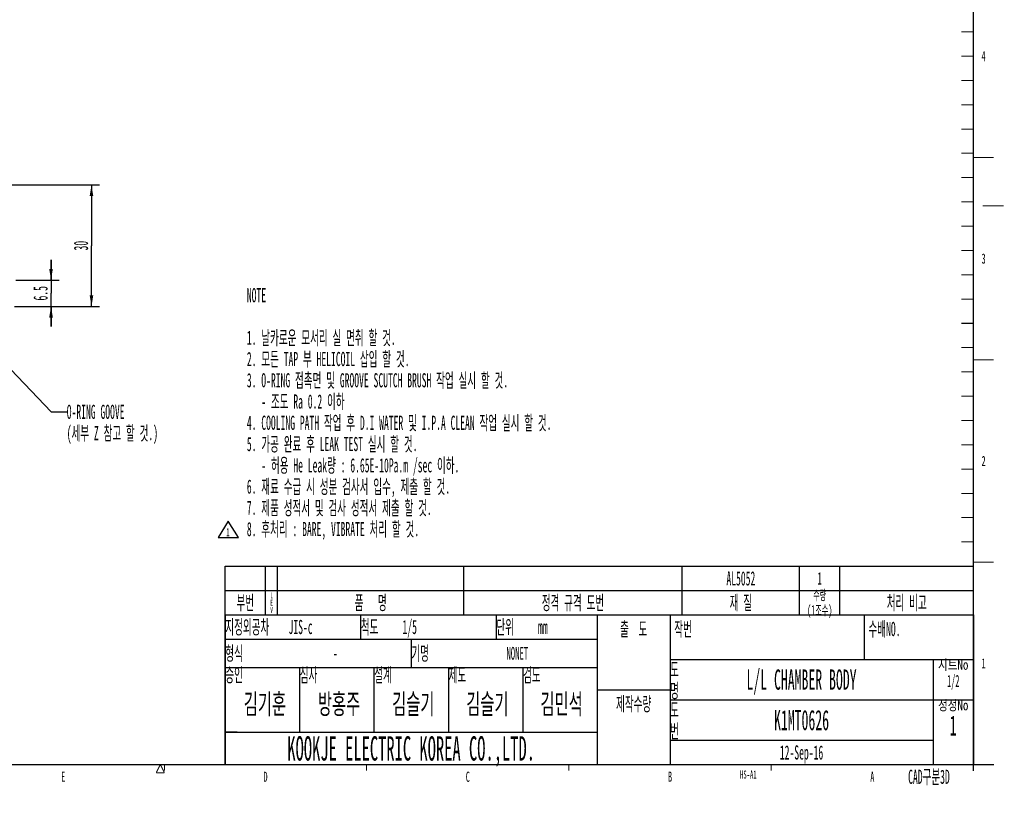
# Model space of a CAD drawing. Header units: millimetres. Extents: x -1 to 4195, y -1 to 2965.
# Tile 6 of 18: x 2976 to 4193, y 2 to 970. Entities that reach past the tile are written whole.
import ezdxf

# ---------------------------------------------------------------- set-up
doc = ezdxf.new("R2010")
doc.units = ezdxf.units.MM
doc.header["$LTSCALE"] = 231.275
doc.layers.get('0').update_dxf_attribs({"linetype": 'CONTINUOUS'})
doc.styles.get("Standard").update_dxf_attribs({"font": 'txt', "width": 0.5})
doc.styles.add('TEXTSTYLE_5', font='txt', dxfattribs={"width": 0.8})
doc.dimstyles.new('DIMSTYLE_10', dxfattribs={"dimtxt": 17.5, "dimasz": 13.8, "dimexe": 2, "dimexo": 1, "dimgap": 0.875, "dimtad": 1, "dimdec": 3, "dimlfac": 0.2, "dimdsep": 46, "dimtxsty": 'Standard', "dimblk": '_FILLED', "dimblk1": '_FILLED', "dimblk2": '_FILLED', "dimcen": 0.09, "dimadec": 3, "dimazin": 2, "dimtp": 0.2, "dimtm": 0.2, "dimtfac": 1, "dimtdec": 3, "dimtofl": 0, "dimtmove": 0, "dimatfit": 3, "dimldrblk": '_FILLED', "dimfxl": 0, "dimtolj": 1, "dimarcsym": 0})
doc.dimstyles.get("Standard").update_dxf_attribs({"dimtxt": 17.5, "dimasz": 13.8, "dimexe": 2, "dimexo": 1, "dimtad": 1, "dimdec": 3, "dimdsep": 46, "dimtxsty": 'Standard', "dimblk": '_FILLED', "dimblk1": '_FILLED', "dimblk2": '_FILLED', "dimcen": 0.09, "dimadec": 3, "dimazin": 2, "dimtol": 1, "dimtp": 0.05, "dimtm": 0.05, "dimtfac": 1, "dimtdec": 3, "dimtofl": 0, "dimtmove": 0, "dimatfit": 3, "dimldrblk": '_FILLED', "dimfxl": 0, "dimtolj": 1, "dimarcsym": 0})

# ---------------------------------------------------------------- blocks, each defined once
blk = doc.blocks.new('_FILLED')
at = {"color": 0, "linetype": 'ByBlock'}
blk.add_solid([(0, 0), (-1, 0.163), (-1, -0.163)], dxfattribs=at)
blk = doc.blocks.new('*D87')
at = {"color": 2, "linetype": 'Continuous'}
for p, q in [((3014.9, 648.4), (3014.9, 673.4)), ((3014.9, 673.4), (3014.9, 632.1)), ((2971.2, 648.4), (3024.9, 648.4)), ((3014.9, 590.9), (3014.9, 632.1)), ((2969.7, 615.9), (3024.9, 615.9)), ((3014.9, 615.9), (3014.9, 590.9))]:
    blk.add_line(p, q, dxfattribs=at)
at = {"color": 2, "linetype": 'Continuous', "xscale": 13.8, "yscale": 13.8, "zscale": 13.8}
for p, rotation in [((3014.9, 648.4), 270), ((3014.9, 615.9), 90)]:
    blk.add_blockref('_FILLED', p, dxfattribs=dict(at, rotation=rotation))
at = {"color": 2, "linetype": 'Continuous', "insert": (2993.1, 632.1), "char_height": 17.5, "width": 26.25, "attachment_point": 2, "rotation": 90, "line_spacing_factor": 0.9}
blk.add_mtext('6.5', dxfattribs=at)
blk = doc.blocks.new('*D90')
at = {"color": 2, "linetype": 'Continuous'}
for p, q in [((2956.3, 765.9), (3074.9, 765.9)), ((3064.9, 765.9), (3064.9, 690.9)), ((3064.9, 615.9), (3064.9, 690.9)), ((3001.8, 615.9), (3074.9, 615.9))]:
    blk.add_line(p, q, dxfattribs=at)
at = {"color": 2, "linetype": 'Continuous', "xscale": 13.8, "yscale": 13.8, "zscale": 13.8}
for p, rotation in [((3064.9, 765.9), 90), ((3064.9, 615.9), 270)]:
    blk.add_blockref('_FILLED', p, dxfattribs=dict(at, rotation=rotation))
at = {"color": 2, "linetype": 'Continuous', "insert": (3043.1, 690.9), "char_height": 17.5, "width": 17.5, "attachment_point": 2, "rotation": 90, "line_spacing_factor": 0.9}
blk.add_mtext('30', dxfattribs=at)
blk = doc.blocks.new('NAME_BL6', base_point=(3446.8, 142.7))
at = {"color": 2, "linetype": 'Continuous'}
for p, q in [((3230, 90), (3230, 105)), ((3245, 90), (3230, 90))]:
    blk.add_line(p, q, dxfattribs=at)
for s, height, width, p in [('NONET', 15.75, 0.5, (3577.8, 179.6)), ('-', 15.8, 0.5, (3363.6, 179.6)), ('김기훈', 25, 0.583333, (3253.1, 112.5)), ('방홍주', 25, 0.583333, (3344.8, 112.5)), ('김슬기', 25, 0.583333, (3436.5, 112.5)), ('김슬기', 25, 0.583333, (3528.1, 112.5)), ('김민석', 25, 0.583333, (3619.8, 112.5))]:
    blk.add_text(s, height=height, dxfattribs=dict(at, width=width)).set_placement(p)
blk = doc.blocks.new('REV_MARK_BL10', base_point=(3233.9, 340.6))
at = {"color": 2, "linetype": 'Continuous'}
for p, q in [((3233.9, 350.6), (3221.4, 330.6)), ((3246.4, 330.6), (3233.9, 350.6)), ((3221.4, 330.6), (3246.4, 330.6))]:
    blk.add_line(p, q, dxfattribs=at)
at = {"color": 2, "linetype": 'Continuous', "width": 0.5}
blk.add_text('1', height=10, dxfattribs=at).set_placement((3231.4, 332.1))

msp = doc.modelspace()

# ---------------------------------------------------------------- linework, layer by layer
at = {"color": 7, "linetype": 'Continuous'}
for p, q in [((4154.9999, 42.5), (4154.9999, 2934.9999)), ((3230, 235), (4154.9999, 235)), ((3230, 50), (3230, 235)), ((100.0001, 50), (4180, 50))]:
    msp.add_line(p, q, dxfattribs=at)
at = {"color": 2, "linetype": 'Continuous'}
for p, q in [((3230, 235), (3230, 295)), ((3230, 295), (4155, 295)), ((3280, 235), (3280, 295)), ((3295, 235), (3295, 295)), ((3525, 235), (3525, 295)), ((3795, 235), (3795, 295)), ((3940, 235), (3940, 295)), ((3990, 235), (3990, 295)), ((4155, 235), (4155, 295)), ((3230, 265), (4155, 265)), ((3230, 235), (3690, 235)), ((3230, 235), (3230, 205)), ((3230, 235), (4155, 235)), ((3397.5, 235), (3397.5, 205)), ((3565, 235), (3565, 205)), ((3690, 235), (3690, 205)), ((3690, 235), (3780, 235)), ((3690, 235), (3690, 50)), ((3779.9999, 235), (4154.9999, 235)), ((3779.9999, 235), (3779.9999, 180)), ((3779.9999, 235), (4154.9999, 235)), ((3779.9999, 235), (3779.9999, 180)), ((3780, 235), (3780, 50)), ((4019.9999, 235), (4019.9999, 180)), ((4019.9999, 235), (4019.9999, 180)), ((4154.9999, 235), (4154.9999, 180)), ((4154.9999, 235), (4154.9999, 180)), ((3230, 205), (3690, 205)), ((3230, 204.9999), (3690, 204.9999)), ((3230, 204.9999), (3230, 169.9999)), ((3230, 204.9999), (3690, 204.9999)), ((3230, 204.9999), (3230, 169.9999)), ((3460, 204.9999), (3460, 169.9999)), ((3460, 204.9999), (3460, 169.9999)), ((3690, 204.9999), (3690, 169.9999)), ((3690, 204.9999), (3690, 169.9999)), ((3779.9999, 180), (4154.9999, 180)), ((3779.9999, 180), (3779.9999, 50)), ((3779.9999, 180), (4154.9999, 180)), ((3779.9999, 180), (4154.9999, 180)), ((4104.9999, 180), (4104.9999, 50)), ((4154.9999, 180), (4154.9999, 50)), ((3230, 169.9999), (3690, 169.9999)), ((3230, 169.9999), (3230, 89.9999)), ((3230, 169.9999), (3690, 169.9999)), ((3230, 169.9999), (3690, 169.9999)), ((3322, 169.9999), (3322, 89.9999)), ((3414, 169.9999), (3414, 89.9999)), ((3414, 169.9999), (3598, 169.9999)), ((3414, 169.9999), (3414, 89.9999)), ((3506, 169.9999), (3506, 89.9999)), ((3506, 169.9999), (3506, 89.9999)), ((3598, 169.9999), (3598, 89.9999)), ((3598, 169.9999), (3598, 89.9999)), ((3690, 169.9999), (3690, 89.9999)), ((3690, 142.5), (3780, 142.5)), ((3779.9999, 130), (4154.9999, 130)), ((3230, 90), (3690, 90)), ((3230, 90), (3230, 50)), ((3230, 89.9999), (3690, 89.9999)), ((3414, 89.9999), (3598, 89.9999)), ((3690, 90), (3690, 50)), ((3779.9999, 80), (4104.9999, 80)), ((3230, 50), (3690, 50)), ((3690, 50), (3780, 50)), ((3779.9999, 50), (4154.9999, 50))]:
    msp.add_line(p, q, dxfattribs=at)
at = {"color": 2, "linetype": 'Continuous', "const_width": 1.25}
for points in [[(4140, 955), (4154.9999, 955)], [(4140, 925), (4154.9999, 925)], [(4140, 895), (4154.9999, 895)], [(4140, 865), (4154.9999, 865)], [(4140, 835), (4154.9999, 835)], [(4140, 805), (4154.9999, 805)], [(4154.9999, 800), (4180, 800)], [(4140, 774.9999), (4154.9999, 774.9999)], [(4140, 745), (4154.9999, 745)], [(4192.5, 740), (4166.2925, 740)], [(4140, 714.9999), (4154.9999, 714.9999)], [(4140, 685), (4154.9999, 685)], [(4140, 654.9999), (4154.9999, 654.9999)], [(4140, 625), (4154.9999, 625)], [(4140, 594.9999), (4154.9999, 594.9999)], [(4140, 565), (4154.9999, 565)], [(4154.9999, 550), (4180, 550)], [(4140, 534.9999), (4154.9999, 534.9999)], [(4140, 505), (4154.9999, 505)], [(4140, 474.9999), (4154.9999, 474.9999)], [(4140, 445), (4154.9999, 445)], [(4140, 414.9999), (4154.9999, 414.9999)], [(4140, 385), (4154.9999, 385)], [(4140, 355), (4154.9999, 355)], [(4140, 325), (4154.9999, 325)], [(4154.9999, 300), (4180, 300)], [(3150, 50), (3144.9999, 40)], [(3155, 40), (3150, 50)], [(3155, 50), (3155, 42.5)], [(3405, 50), (3405, 42.5)], [(3655.0001, 50), (3655.0001, 42.5)], [(3904.9999, 50), (3904.9999, 42.5)], [(3144.9999, 40), (3155, 40)]]:
    msp.add_lwpolyline(points, dxfattribs=at)

# ---------------------------------------------------------------- block references
at = {"color": 2, "linetype": 'Continuous'}
for name, p in [('REV_MARK_BL10', (3233.9442, 340.636)), ('NAME_BL6', (3446.7708, 142.6875))]:
    msp.add_blockref(name, p, dxfattribs=at)

# ---------------------------------------------------------------- texts
for s, insert, char_height, width, attachment_point, line_spacing_factor in [('4', (4167.5, 931.25), 12.5, 6.25, 2, 0.9), ('3', (4167.5, 681.25), 12.5, 6.25, 2, 0.9), ('NOTE\\P \\P1. 날카로운 모서리 실 면취 할 것.\\P2. 모든 TAP 부 HELICOIL 삽입 할 것.\\P3. O-RING 접촉면 및 GROOVE SCUTCH BRUSH 작업 실시 할 것.\\P   - 조도 Ra 0.2 이하\\P4. COOLING PATH 작업 후 D.I WATER 및 I.P.A CLEAN 작업 실시 할 것.\\P5. 가공 완료 후 LEAK TEST 실시 할 것.\\P   - 허용 He Leak량 : 6.65E-10Pa.m /sec 이하.\\P6. 재료 수급 시 성분 검사서 입수, 제출 할 것.\\P7. 제품 성적서 및 검사 성적서 제출 할 것.\\P8. 후처리 : BARE, VIBRATE 처리 할 것.', (3256.9237, 638.4752), 17.5, 495.833333, 1, 0.9), ('O-RING GOOVE\\P(세부 Z 참고 할 것.)', (3034.294, 494.444), 17.5, 131.25, 1, 0.9), ('2', (4167.5, 431.25), 12.5, 6.25, 2, 0.9), ('AL5052', (3867.5, 288.75), 17.5, 52.5, 2, 0.9), ('1', (3965, 287.875), 15.75, 7.875, 2, 0.9), ('부번', (3255, 258.75), 17.5, 20.416667, 2, 0.9), ('L\\PE\\PV', (3287.5, 262.75), 7.5, 3.75, 2, 0.72), ('품   명', (3410, 258.75), 17.5, 46.666667, 2, 0.9), ('정격 규격 도번', (3660, 258.75), 17.5, 78.75, 2, 0.9), ('재 질', (3867.5, 258.75), 17.5, 29.166667, 2, 0.9), ('수량\\P(1조수)', (3965, 265.625), 12.5, 33.333333, 2, 0.9), ('처리 비고', (4072.5, 258.75), 17.5, 49.583333, 2, 0.9), ('지정외공차    JIS-c', (3230.3125, 228.75), 17.5, 129.791667, 1, 0.9), ('척도     1/5', (3397.8125, 228.75), 17.5, 90.416667, 1, 0.9), ('단위     mm', (3565.3125, 228.75), 17.5, 81.666667, 1, 0.9), ('출  도', (3735, 226.25), 17.5, 37.916667, 2, 0.9), ('작번', (3785.2499, 226.25), 17.5, 20.416667, 1, 0.9), ('수배NO.', (4025.2499, 226.25), 17.5, 46.666667, 1, 0.9), ('형식', (3230.3125, 196.2499), 17.5, 20.416667, 1, 0.9), ('기명', (3460.3125, 196.2499), 17.5, 20.416667, 1, 0.9), ('승인', (3230.3125, 169.6093), 17.5, 20.416667, 1, 0.9), ('심사', (3322.3125, 169.6093), 17.5, 20.416667, 1, 0.9), ('설계', (3414.3125, 169.6093), 17.5, 20.416667, 1, 0.9), ('제도', (3506.3125, 169.6093), 17.5, 20.416667, 1, 0.9), ('검도', (3598.3125, 169.6093), 17.5, 20.416667, 1, 0.9), ('도\\P명', (3779.9999, 176.25), 17.5, 10.208333, 1, 0.9), ('1', (4167.5, 181.25), 12.5, 6.25, 2, 0.9), ('L/L CHAMBER BODY', (3942.4999, 167.5), 25, 200, 2, 0.9), ('제작수량', (3735, 133.75), 17.5, 40.833333, 2, 0.9), ('도\\P번', (3779.9999, 126.25), 17.5, 10.208333, 1, 0.9), ('K1MT0626', (3942.4999, 117.5), 25, 100, 2, 0.9), ('KOOKJE ELECTRIC KOREA CO.,LTD.', (3460, 85), 30, 450, 2, 0.9), ('12-Sep-16', (3942.4999, 73.75), 17.5, 78.75, 2, 0.9), ('E', (3029.9999, 41.25), 12.5, 6.25, 2, 0.9), ('D', (3279.9999, 41.25), 12.5, 6.25, 2, 0.9), ('C', (3529.9999, 41.25), 12.5, 6.25, 2, 0.9), ('B', (3779.9999, 41.25), 12.5, 6.25, 2, 0.9), ('HS-A1', (3876.7175, 42.7489), 10, 25, 2, 0.9), ('A', (4029.9999, 41.25), 12.5, 6.25, 2, 0.9), ('CAD구분3D', (4099.9999, 43.75), 17.5, 64.166667, 2, 0.9)]:
    msp.add_mtext(s, dxfattribs=dict(at, insert=insert, char_height=char_height, width=width, attachment_point=attachment_point, line_spacing_factor=line_spacing_factor))
at = {"color": 2, "linetype": 'Continuous', "char_height": 12.5, "width": 43.333333, "attachment_point": 2, "line_spacing_factor": 0.9, "style": 'TEXTSTYLE_5'}
for s, insert in [('시트No\\P\\H15.0;{\\W0.5;1}{\\W0.5;/}{\\W0.5;2}', (4129.9999, 179.6094)), ('정정No\\P\\H25.0;{\\W0.5;1}', (4129.9999, 129.6094))]:
    msp.add_mtext(s, dxfattribs=dict(at, insert=insert))

# ---------------------------------------------------------------- dimensions: what is measured, and where the dimension line sits
at = {"color": 2, "linetype": 'Continuous'}
for base, p1, p2, picture, middle in [((3064.9371, 765.86), (3000.7899, 615.86), (2955.3177, 765.86), '*D90', (3064.9371, 690.86)), ((3014.9371, 648.36), (2968.7497, 615.86), (2970.1945, 648.36), '*D87', (3014.9371, 632.3834))]:
    dim = msp.add_linear_dim(base=base, p1=p1, p2=p2, angle=90, dimstyle='DIMSTYLE_10', dxfattribs=at)
    dim.commit()
    dim.dimension.update_dxf_attribs({"geometry": picture, "text_midpoint": middle, "dimtype": 160})

# ---------------------------------------------------------------- leaders
msp.add_leader([(2846.9015, 661.4076), (3014.9371, 485.694), (3034.294, 485.694)], dimstyle='Standard', override={"dimtad": 0, "dimldrblk": 'DOT'}, dxfattribs=at)

doc.saveas('drawing.dxf')
